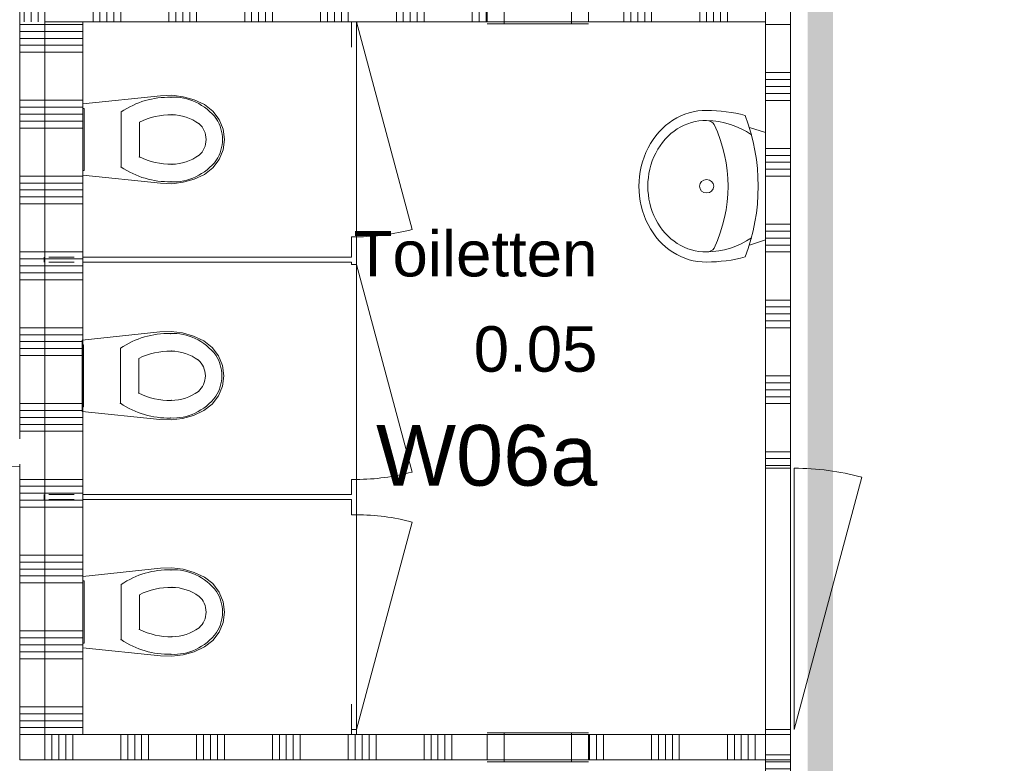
# Model space of a CAD drawing. Header units: millimetres. Extents: x -850 to 154668, y -80411 to 71019.
# Tile 116 of 236: x 5900 to 9795, y 46877 to 49819. Entities that reach past the tile are written whole.
import ezdxf
from ezdxf.enums import TextEntityAlignment as Align

# ---------------------------------------------------------------- set-up
doc = ezdxf.new("R2010")
doc.units = ezdxf.units.MM
doc.header["$MEASUREMENT"] = 0
for name, color, linetype in [('New_# trashcan Laagscheidingslijnen', 7, 'Continuous'), ('New_22 NC Binnenwanden', 7, 'Continuous'), ('New_22 NC Binnenwanden Deuren', 7, 'Continuous'), ('New_22 NC Binnenwanden Doorsnede-arcering', 7, 'Continuous'), ('New_22 NC Binnenwanden Laagscheidingslijnen', 7, 'Continuous'), ('New_22 NC Binnenwanden Ramen', 7, 'Continuous'), ('New_72 Vaste Inrichting', 7, 'Continuous'), ('New_72 Vaste Inrichting Deuren', 7, 'Continuous'), ('New_74 Sanitair', 7, 'Continuous'), ('New_Info Wandafwerking aanduiding', 7, 'Continuous'), ('New_Info Wandafwerking aanduiding Doorsnede-arcering', 7, 'Continuous'), ('New_Z Ruimtefuncties', 7, 'Continuous'), ('New_Z Ruimtefuncties Zone omranding', 7, 'Continuous'), ('New_Z Ruimtefuncties Zone tekst', 7, 'Continuous')]:
    doc.layers.add(name, color=color, linetype=linetype)
doc.styles.add('GENERATED_STYLE_1', font='arial.ttf')
doc.styles.add('GENERATED_STYLE_2', font='arial.ttf')

# ---------------------------------------------------------------- blocks, each defined once
blk = doc.blocks.new('Toilet 22_2')
at = {"layer": 'New_74 Sanitair', "color": 1, "linetype": 'Continuous', "lineweight": 0}
for p, q in [((-141, 0), (-173.3, -306.6)), ((141, 0), (-141, 0)), ((123, 0), (-123, 0)), ((-123, 0), (-123, -5)), ((123, -5), (123, 0)), ((173.3, -306.6), (141, 0)), ((-123, -5), (123, -5)), ((0, -151.4), (-108.9, -151.4)), ((108.9, -151.4), (0, -151.4)), ((0, -223.6), (-68.8, -223.6)), ((68.8, -223.6), (0, -223.6)), ((-173.3, -306.6), (-174.9, -351.8)), ((174.9, -351.8), (173.3, -306.6)), ((-174.9, -351.8), (-169.4, -396.7)), ((169.4, -396.7), (174.9, -351.8)), ((-169.4, -396.7), (-157, -440.3)), ((157, -440.3), (169.4, -396.7)), ((-157, -440.3), (-138, -481.3)), ((62.1, -459.7), (62.1, -459.7)), ((138, -481.3), (157, -440.3)), ((-138, -481.3), (-112.4, -513.9)), ((0, -487.5), (0, -487.5)), ((112.4, -513.9), (138, -481.3)), ((-112.4, -513.9), (-79.4, -538.8)), ((-79.4, -538.8), (-41, -554.6)), ((41, -554.6), (79.4, -538.8)), ((79.4, -538.8), (112.4, -513.9)), ((81.1, -529), (81.1, -529)), ((-41, -554.6), (0, -560)), ((0, -552.4), (0, -552.4)), ((0, -560), (41, -554.6))]:
    blk.add_line(p, q, dxfattribs=at)
for centre, major_axis, start_param, end_param in [((258.1, -339.4), (425.3, 0), 2.612188, 3.165208), ((-258.1, -339.4), (425.3, 0), 6.259569, 6.81259), ((264.5, -347.9), (362.2, 0), 2.738768, 3.154495), ((-264.5, -347.9), (362.2, 0), 6.270283, 6.68601), ((89.5, -360.8), (256.9, 0), 3.085861, 3.98645), ((-89.5, -360.8), (256.9, 0), 5.438328, 6.338917), ((134.9, -351.4), (232.6, 0), 3.144841, 3.702507), ((-134.9, -351.4), (232.6, 0), 5.722271, 6.279937), ((0.8, -419), (78.2, 0), 3.778693, 4.701998), ((-0.8, -419), (78.2, 0), 4.72278, 5.646085), ((0.8, -431.2), (138.5, 0), 4.079884, 4.706528), ((-0.8, -431.2), (138.5, 0), 4.71825, 5.344894)]:
    blk.add_ellipse(centre, major_axis=major_axis, ratio=0.875546, start_param=start_param, end_param=end_param, dxfattribs=at)
for p in [(108.9, -151.4), (68.8, -223.6), (-167, -348.2), (167, -348.2), (-97.7, -352), (97.7, -352), (-62.1, -459.7), (-81.1, -529)]:
    blk.add_point(p, dxfattribs=at)
blk = doc.blocks.new('Wasbak 2 22 KM')
at = {"layer": 'New_74 Sanitair', "color": 1, "linetype": 'Continuous', "lineweight": 0}
for p, q in [((-212.2, 0), (-233.1, -63.4)), ((212.2, 0), (-212.2, 0)), ((212.2, 0), (233.1, -63.4))]:
    blk.add_line(p, q, dxfattribs=at)
for centre, major_axis, ratio, start_param, end_param in [((0, -1041.4), (0, 1013), 0.882121, 5.964482, 6.601889), ((0, -238.1), (0, 294.7), 0.882121, 0.900825, 1.551564), ((0, -238.1), (0, 294.7), 0.882121, 4.731621, 5.38236), ((166.6, -232.4), (0, 528.9), 0.882121, 1.277244, 1.570796), ((-166.6, -232.4), (0, 528.9), 0.882121, 4.712389, 5.005942), ((0, -869.9), (0, 722.5), 0.882121, 5.889409, 6.676962), ((0, -236.8), (300, 0), 0.877396, 3.124925, 6.299853), ((0, -236.8), (260, 0), 0.877396, 3.122361, 6.302417), ((-230, -232.4), (0, 34), 0.882121, 0.507228, 1.570796), ((230, -232.4), (0, 34), 0.882121, 4.712389, 5.775958)]:
    blk.add_ellipse(centre, major_axis=major_axis, ratio=ratio, start_param=start_param, end_param=end_param, dxfattribs=at)
blk.add_ellipse((0, -232.4), major_axis=(0, 28.2), ratio=0.946667, dxfattribs=at)
blk = doc.blocks.new('*X2476')
at = {"layer": 'New_22 NC Binnenwanden Doorsnede-arcering', "color": 254, "linetype": 'Continuous', "lineweight": 0, "true_color": 0xe9ebeb}
for p, q in [((8850, 46909.7), (8915.9, 46909.7)), ((8915.9, 46909.7), (8950, 46909.7)), ((8850, 46882.3), (8915.9, 46882.3)), ((8915.9, 46882.3), (8950, 46882.3)), ((8850, 46854.9), (8915.9, 46854.9)), ((8850, 46827.4), (8915.9, 46827.4)), ((8915.9, 46854.9), (8950, 46854.9)), ((8915.9, 46827.4), (8950, 46827.4)), ((8850, 46800), (8915.9, 46800)), ((8915.9, 46800), (8950, 46800)), ((8850, 46609.7), (8915.9, 46609.7)), ((8915.9, 46609.7), (8950, 46609.7)), ((8850, 46582.3), (8915.9, 46582.3)), ((8850, 46554.9), (8915.9, 46554.9)), ((8915.9, 46582.3), (8950, 46582.3)), ((8915.9, 46554.9), (8950, 46554.9)), ((8850, 46527.4), (8915.9, 46527.4)), ((8915.9, 46527.4), (8950, 46527.4)), ((8850, 46500), (8915.9, 46500)), ((8915.9, 46500), (8950, 46500)), ((8850, 46309.7), (8915.9, 46309.7)), ((8850, 46282.3), (8915.9, 46282.3)), ((8915.9, 46309.7), (8950, 46309.7)), ((8915.9, 46282.3), (8950, 46282.3)), ((8850, 46254.9), (8915.9, 46254.9)), ((8915.9, 46254.9), (8950, 46254.9)), ((8850, 46227.4), (8915.9, 46227.4)), ((8915.9, 46227.4), (8950, 46227.4)), ((8850, 46200), (8915.9, 46200)), ((8915.9, 46200), (8950, 46200)), ((8850, 46009.7), (8915.9, 46009.7)), ((8915.9, 46009.7), (8950, 46009.7)), ((8850, 45982.3), (8915.9, 45982.3)), ((8915.9, 45982.3), (8950, 45982.3)), ((8850, 45954.9), (8915.9, 45954.9)), ((8915.9, 45954.9), (8950, 45954.9)), ((8850, 45927.4), (8915.9, 45927.4)), ((8850, 45900), (8915.9, 45900)), ((8915.9, 45927.4), (8950, 45927.4)), ((8915.9, 45900), (8950, 45900)), ((8850, 45709.7), (8915.9, 45709.7)), ((8915.9, 45709.7), (8950, 45709.7)), ((8850, 45682.3), (8915.9, 45682.3)), ((8850, 45654.9), (8915.9, 45654.9)), ((8915.9, 45682.3), (8950, 45682.3)), ((8915.9, 45654.9), (8950, 45654.9)), ((8850, 45627.4), (8915.9, 45627.4)), ((8915.9, 45627.4), (8950, 45627.4)), ((8850, 45600), (8915.9, 45600)), ((8915.9, 45600), (8950, 45600))]:
    blk.add_line(p, q, dxfattribs=at)
blk = doc.blocks.new('Wall_492_1', base_point=(8850, 46990))
at = {"layer": 'New_22 NC Binnenwanden', "color": 8, "linetype": 'Continuous', "lineweight": 0, "true_color": 0x778488, "flags": 128}
for points in [[(8850, 46990), (8850, 45469)], [(8950, 46990), (8850, 46990)], [(8950, 45469), (8950, 46990)]]:
    blk.add_lwpolyline(points, dxfattribs=at)
at = {"layer": 'New_22 NC Binnenwanden', "color": 8, "lineweight": 0, "true_color": 0x778488}
blk.add_blockref('*X2476', (0, 0), dxfattribs=at)
blk = doc.blocks.new('*X2504')
at = {"layer": 'New_22 NC Binnenwanden Doorsnede-arcering', "color": 254, "linetype": 'Continuous', "lineweight": 0, "true_color": 0xe9ebeb}
for p, q in [((6000, 49810), (6000, 49910)), ((6190.3, 49810), (6190.3, 49910)), ((6217.7, 49810), (6217.7, 49910)), ((6245.1, 49810), (6245.1, 49910)), ((6272.6, 49810), (6272.6, 49910)), ((6300, 49810), (6300, 49910)), ((6490.3, 49810), (6490.3, 49910)), ((6517.7, 49810), (6517.7, 49910)), ((6545.1, 49810), (6545.1, 49910)), ((6572.6, 49810), (6572.6, 49910)), ((6600, 49810), (6600, 49910)), ((6790.3, 49810), (6790.3, 49910)), ((6817.7, 49810), (6817.7, 49910)), ((6845.1, 49810), (6845.1, 49910)), ((6872.6, 49810), (6872.6, 49910)), ((6900, 49810), (6900, 49910)), ((7090.3, 49810), (7090.3, 49910)), ((7117.7, 49810), (7117.7, 49910)), ((7145.1, 49810), (7145.1, 49910)), ((7172.6, 49810), (7172.6, 49910)), ((7200, 49810), (7200, 49910)), ((7390.3, 49810), (7390.3, 49910)), ((7417.7, 49810), (7417.7, 49910)), ((7445.1, 49810), (7445.1, 49910)), ((7472.6, 49810), (7472.6, 49910)), ((7500, 49810), (7500, 49910)), ((7690.3, 49810), (7690.3, 49910)), ((7717.7, 49810), (7717.7, 49910)), ((7745.1, 49810), (7745.1, 49910))]:
    blk.add_line(p, q, dxfattribs=at)
blk = doc.blocks.new('*X2505')
at = {"layer": 'New_22 NC Binnenwanden Doorsnede-arcering', "color": 254, "linetype": 'Continuous', "lineweight": 0, "true_color": 0xe9ebeb}
for p, q in [((8290.3, 49810), (8290.3, 49910)), ((8317.7, 49810), (8317.7, 49910)), ((8345.1, 49810), (8345.1, 49910)), ((8372.6, 49810), (8372.6, 49910)), ((8400, 49810), (8400, 49910)), ((8590.3, 49810), (8590.3, 49910)), ((8617.7, 49810), (8617.7, 49910)), ((8645.1, 49810), (8645.1, 49910)), ((8672.6, 49810), (8672.6, 49910)), ((8700, 49810), (8700, 49910))]:
    blk.add_line(p, q, dxfattribs=at)
blk = doc.blocks.new('*X2506')
at = {"layer": 'New_22 NC Binnenwanden Doorsnede-arcering', "color": 254, "linetype": 'Continuous', "lineweight": 0, "true_color": 0xe9ebeb}
for p, q in [((5917.7, 49892.3), (5917.7, 49910)), ((5945.1, 49864.8), (5945.1, 49910)), ((5972.6, 49837.4), (5972.6, 49910))]:
    blk.add_line(p, q, dxfattribs=at)
blk = doc.blocks.new('R1 22_12')
at = {"layer": 'New_22 NC Binnenwanden Ramen', "color": 1, "linetype": 'Continuous', "lineweight": 0}
for p, q in [((-200, 0), (-133, 0)), ((-133, 0), (-133, -114)), ((-133, 0), (133, 0)), ((133, -114), (133, 0)), ((133, 0), (200, 0)), ((-133, -114), (-200, -114)), ((133, -114), (-133, -114)), ((200, -114), (133, -114))]:
    blk.add_line(p, q, dxfattribs=at)
at = {"layer": 'New_22 NC Binnenwanden Ramen', "color": 9, "linetype": 'Continuous', "lineweight": 0}
for p, q in [((-200, -7), (200, -7)), ((-200, -107), (200, -107))]:
    blk.add_line(p, q, dxfattribs=at)
at = {"layer": 'New_22 NC Binnenwanden Ramen', "color": 7, "linetype": 'Continuous', "lineweight": 0}
for p, q in [((-200, -7), (-200, -107)), ((-200, -7), (-200, -107)), ((200, -7), (200, -107)), ((200, -7), (200, -107))]:
    blk.add_line(p, q, dxfattribs=at)
blk = doc.blocks.new('*X2508')
at = {"layer": 'New_22 NC Binnenwanden Doorsnede-arcering', "color": 254, "linetype": 'Continuous', "lineweight": 0, "true_color": 0xe9ebeb}
for p, q in [((5917.7, 49810), (5917.7, 49892.3)), ((5945.1, 49810), (5945.1, 49864.8)), ((5972.6, 49810), (5972.6, 49837.4))]:
    blk.add_line(p, q, dxfattribs=at)
blk = doc.blocks.new('Wall_498_1', base_point=(6000, 49810))
at = {"layer": 'New_22 NC Binnenwanden', "color": 8, "linetype": 'Continuous', "lineweight": 0, "true_color": 0x778488}
for p, q in [((7750, 49910), (7750, 49810)), ((8150, 49910), (8150, 49810))]:
    blk.add_line(p, q, dxfattribs=at)
at = {"layer": 'New_22 NC Binnenwanden', "color": 8, "linetype": 'Continuous', "lineweight": 0, "true_color": 0x778488, "flags": 128}
for points in [[(7750, 49910), (5900, 49910)], [(5900, 49910), (5900, 49810)], [(8850, 49910), (8150, 49910)], [(8850, 49910), (8850, 49810)], [(6000, 49810), (7750, 49810)], [(8150, 49810), (8850, 49810)]]:
    blk.add_lwpolyline(points, dxfattribs=at)
at = {"layer": 'New_22 NC Binnenwanden', "color": 8, "lineweight": 0, "true_color": 0x778488}
for name in ['*X2506', '*X2504', '*X2505', '*X2508']:
    blk.add_blockref(name, (0, 0), dxfattribs=at)
at = {"layer": 'New_22 NC Binnenwanden Ramen', "color": 1, "linetype": 'Continuous', "lineweight": 0, "xscale": -1, "zscale": 1000}
blk.add_blockref('R1 22_12', (7950, 49917), dxfattribs=at)
blk = doc.blocks.new('*X2511')
at = {"layer": 'New_22 NC Binnenwanden Doorsnede-arcering', "color": 254, "linetype": 'Continuous', "lineweight": 0, "true_color": 0xe9ebeb}
for p, q in [((6000, 46990), (6000, 46890)), ((6027.4, 46990), (6027.4, 46890)), ((6054.9, 46990), (6054.9, 46890)), ((6082.3, 46990), (6082.3, 46890)), ((6109.7, 46990), (6109.7, 46890)), ((6300, 46990), (6300, 46890)), ((6327.4, 46990), (6327.4, 46890)), ((6354.9, 46990), (6354.9, 46890)), ((6382.3, 46990), (6382.3, 46890)), ((6409.7, 46990), (6409.7, 46890)), ((6600, 46990), (6600, 46890)), ((6627.4, 46990), (6627.4, 46890)), ((6654.9, 46990), (6654.9, 46890)), ((6682.3, 46990), (6682.3, 46890)), ((6709.7, 46990), (6709.7, 46890)), ((6900, 46990), (6900, 46890)), ((6927.4, 46990), (6927.4, 46890)), ((6954.9, 46990), (6954.9, 46890)), ((6982.3, 46990), (6982.3, 46890)), ((7009.7, 46990), (7009.7, 46890)), ((7200, 46990), (7200, 46890)), ((7227.4, 46990), (7227.4, 46890)), ((7254.9, 46990), (7254.9, 46890)), ((7282.3, 46990), (7282.3, 46890)), ((7309.7, 46990), (7309.7, 46890)), ((7500, 46990), (7500, 46890)), ((7527.4, 46990), (7527.4, 46890)), ((7554.9, 46990), (7554.9, 46890)), ((7582.3, 46990), (7582.3, 46890)), ((7609.7, 46990), (7609.7, 46890))]:
    blk.add_line(p, q, dxfattribs=at)
blk = doc.blocks.new('*X2512')
at = {"layer": 'New_22 NC Binnenwanden Doorsnede-arcering', "color": 254, "linetype": 'Continuous', "lineweight": 0, "true_color": 0xe9ebeb}
for p, q in [((8154.9, 46990), (8154.9, 46890)), ((8182.3, 46990), (8182.3, 46890)), ((8209.7, 46990), (8209.7, 46890)), ((8400, 46990), (8400, 46890)), ((8427.4, 46990), (8427.4, 46890)), ((8454.9, 46990), (8454.9, 46890)), ((8482.3, 46990), (8482.3, 46890)), ((8509.7, 46990), (8509.7, 46890)), ((8700, 46990), (8700, 46890)), ((8727.4, 46990), (8727.4, 46890)), ((8754.9, 46990), (8754.9, 46890)), ((8782.3, 46990), (8782.3, 46890)), ((8809.7, 46990), (8809.7, 46890))]:
    blk.add_line(p, q, dxfattribs=at)
blk = doc.blocks.new('Wall_499_1', base_point=(8850, 46990))
at = {"layer": 'New_22 NC Binnenwanden', "color": 8, "linetype": 'Continuous', "lineweight": 0, "true_color": 0x778488}
for p, q in [((7750, 46890), (7750, 46990)), ((8150, 46890), (8150, 46990))]:
    blk.add_line(p, q, dxfattribs=at)
at = {"layer": 'New_22 NC Binnenwanden', "color": 8, "linetype": 'Continuous', "lineweight": 0, "true_color": 0x778488, "flags": 128}
for points in [[(5900, 46890), (5900, 46990)], [(7750, 46990), (6000, 46990)], [(8850, 46990), (8150, 46990)], [(5900, 46890), (7750, 46890)], [(8150, 46890), (8850, 46890)]]:
    blk.add_lwpolyline(points, dxfattribs=at)
at = {"layer": 'New_22 NC Binnenwanden Laagscheidingslijnen', "color": 8, "linetype": 'Continuous', "lineweight": 0, "true_color": 0x778488}
blk.add_line((8850, 46990), (8850, 46890), dxfattribs=at)
at = {"layer": 'New_22 NC Binnenwanden', "color": 8, "lineweight": 0, "true_color": 0x778488}
for name in ['*X2511', '*X2512']:
    blk.add_blockref(name, (0, 0), dxfattribs=at)
at = {"layer": 'New_22 NC Binnenwanden Ramen', "color": 1, "linetype": 'Continuous', "lineweight": 0, "zscale": 1000, "rotation": 179.999999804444}
blk.add_blockref('R1 22_12', (7950, 46883), dxfattribs=at)
blk = doc.blocks.new('*X2516')
at = {"layer": 'New_22 NC Binnenwanden Doorsnede-arcering', "color": 254, "linetype": 'Continuous', "lineweight": 0, "true_color": 0xe9ebeb}
for p, q in [((6000, 49800.1), (5900, 49800.1)), ((6000, 49772.6), (5900, 49772.6)), ((6000, 49745.2), (5900, 49745.2)), ((6000, 49717.8), (5900, 49717.8)), ((6000, 49690.3), (5900, 49690.3)), ((6000, 49500.1), (5900, 49500.1)), ((6000, 49472.6), (5900, 49472.6)), ((6000, 49445.2), (5900, 49445.2)), ((6000, 49417.8), (5900, 49417.8)), ((6000, 49390.3), (5900, 49390.3)), ((6000, 49200.1), (5900, 49200.1)), ((6000, 49172.6), (5900, 49172.6)), ((6000, 49145.2), (5900, 49145.2)), ((6000, 49117.8), (5900, 49117.8)), ((6000, 49090.3), (5900, 49090.3)), ((6000, 48900.1), (5900, 48900.1)), ((6000, 48872.6), (5900, 48872.6)), ((6000, 48845.2), (5900, 48845.2)), ((6000, 48817.8), (5900, 48817.8)), ((6000, 48790.3), (5900, 48790.3)), ((6000, 48600.1), (5900, 48600.1)), ((6000, 48572.6), (5900, 48572.6)), ((6000, 48545.2), (5900, 48545.2)), ((6000, 48517.8), (5900, 48517.8)), ((6000, 48490.3), (5900, 48490.3)), ((6000, 48300.1), (5900, 48300.1)), ((6000, 48272.6), (5900, 48272.6)), ((6000, 48245.2), (5900, 48245.2)), ((6000, 48217.8), (5900, 48217.8)), ((6000, 48190.3), (5900, 48190.3)), ((6000, 48000.1), (5900, 48000.1)), ((6000, 47972.6), (5900, 47972.6)), ((6000, 47945.2), (5900, 47945.2)), ((6000, 47917.8), (5900, 47917.8)), ((6000, 47890.3), (5900, 47890.3)), ((6000, 47700.1), (5900, 47700.1)), ((6000, 47672.6), (5900, 47672.6)), ((6000, 47645.2), (5900, 47645.2)), ((6000, 47617.8), (5900, 47617.8)), ((6000, 47590.3), (5900, 47590.3)), ((6000, 47400.1), (5900, 47400.1)), ((6000, 47372.6), (5900, 47372.6)), ((6000, 47345.2), (5900, 47345.2)), ((6000, 47317.8), (5900, 47317.8)), ((6000, 47290.3), (5900, 47290.3)), ((6000, 47100.1), (5900, 47100.1)), ((6000, 47072.6), (5900, 47072.6)), ((6000, 47045.2), (5900, 47045.2)), ((6000, 47017.8), (5900, 47017.8)), ((6000, 46990.3), (5900, 46990.3))]:
    blk.add_line(p, q, dxfattribs=at)
blk = doc.blocks.new('Wall_500_1', base_point=(6000, 46990))
at = {"layer": 'New_22 NC Binnenwanden', "color": 8, "linetype": 'Continuous', "lineweight": 0, "true_color": 0x778488, "flags": 128}
for points in [[(5900, 49810), (5900, 48160)], [(6000, 46990), (6000, 49810)], [(5900, 48060), (5900, 46990)]]:
    blk.add_lwpolyline(points, dxfattribs=at)
at = {"layer": 'New_22 NC Binnenwanden', "color": 8, "lineweight": 0, "true_color": 0x778488}
blk.add_blockref('*X2516', (0, 0), dxfattribs=at)
blk = doc.blocks.new('*X2608')
at = {"layer": 'New_22 NC Binnenwanden Doorsnede-arcering', "color": 254, "linetype": 'Continuous', "lineweight": 0, "true_color": 0xe9ebeb}
for p, q in [((6062.3, 49800.1), (6000, 49800.1)), ((6150, 49800.1), (6062.3, 49800.1)), ((6062.3, 49772.6), (6000, 49772.6)), ((6062.3, 49745.2), (6000, 49745.2)), ((6150, 49772.6), (6062.3, 49772.6)), ((6150, 49745.2), (6062.3, 49745.2)), ((6062.3, 49717.8), (6000, 49717.8)), ((6150, 49717.8), (6062.3, 49717.8)), ((6062.3, 49690.3), (6000, 49690.3)), ((6150, 49690.3), (6062.3, 49690.3)), ((6062.3, 49500.1), (6000, 49500.1)), ((6062.3, 49472.6), (6000, 49472.6)), ((6150, 49500.1), (6062.3, 49500.1)), ((6150, 49472.6), (6062.3, 49472.6)), ((6062.3, 49445.2), (6000, 49445.2)), ((6150, 49445.2), (6062.3, 49445.2)), ((6062.3, 49417.8), (6000, 49417.8)), ((6150, 49417.8), (6062.3, 49417.8)), ((6062.3, 49390.3), (6000, 49390.3)), ((6150, 49390.3), (6062.3, 49390.3)), ((6062.3, 49200.1), (6000, 49200.1)), ((6150, 49200.1), (6062.3, 49200.1)), ((6062.3, 49172.6), (6000, 49172.6)), ((6150, 49172.6), (6062.3, 49172.6)), ((6062.3, 49145.2), (6000, 49145.2)), ((6150, 49145.2), (6062.3, 49145.2)), ((6062.3, 49117.8), (6000, 49117.8)), ((6062.3, 49090.3), (6000, 49090.3)), ((6150, 49117.8), (6062.3, 49117.8)), ((6150, 49090.3), (6062.3, 49090.3)), ((6062.3, 48900.1), (6000, 48900.1)), ((6150, 48900.1), (6062.3, 48900.1)), ((6062.3, 48872.6), (6000, 48872.6)), ((6150, 48872.6), (6062.3, 48872.6)), ((6062.3, 48845.2), (6000, 48845.2)), ((6062.3, 48817.8), (6000, 48817.8)), ((6150, 48845.2), (6062.3, 48845.2)), ((6150, 48817.8), (6062.3, 48817.8)), ((6062.3, 48790.3), (6000, 48790.3)), ((6150, 48790.3), (6062.3, 48790.3)), ((6062.3, 48600.1), (6000, 48600.1)), ((6150, 48600.1), (6062.3, 48600.1)), ((6062.3, 48572.6), (6000, 48572.6)), ((6062.3, 48545.2), (6000, 48545.2)), ((6150, 48572.6), (6062.3, 48572.6)), ((6150, 48545.2), (6062.3, 48545.2)), ((6062.3, 48517.8), (6000, 48517.8)), ((6150, 48517.8), (6062.3, 48517.8)), ((6062.3, 48490.3), (6000, 48490.3)), ((6150, 48490.3), (6062.3, 48490.3)), ((6062.3, 48300.1), (6000, 48300.1)), ((6062.3, 48272.6), (6000, 48272.6)), ((6150, 48300.1), (6062.3, 48300.1)), ((6150, 48272.6), (6062.3, 48272.6)), ((6062.3, 48245.2), (6000, 48245.2)), ((6150, 48245.2), (6062.3, 48245.2)), ((6062.3, 48217.8), (6000, 48217.8)), ((6062.3, 48190.3), (6000, 48190.3)), ((6150, 48217.8), (6062.3, 48217.8)), ((6150, 48190.3), (6062.3, 48190.3)), ((6062.3, 48000.1), (6000, 48000.1)), ((6150, 48000.1), (6062.3, 48000.1)), ((6062.3, 47972.6), (6000, 47972.6)), ((6150, 47972.6), (6062.3, 47972.6)), ((6062.3, 47945.2), (6000, 47945.2)), ((6062.3, 47917.8), (6000, 47917.8)), ((6150, 47945.2), (6062.3, 47945.2)), ((6150, 47917.8), (6062.3, 47917.8)), ((6062.3, 47890.3), (6000, 47890.3)), ((6150, 47890.3), (6062.3, 47890.3)), ((6062.3, 47700.1), (6000, 47700.1)), ((6150, 47700.1), (6062.3, 47700.1)), ((6062.3, 47672.6), (6000, 47672.6)), ((6062.3, 47645.2), (6000, 47645.2)), ((6150, 47672.6), (6062.3, 47672.6)), ((6150, 47645.2), (6062.3, 47645.2)), ((6062.3, 47617.8), (6000, 47617.8)), ((6150, 47617.8), (6062.3, 47617.8)), ((6062.3, 47590.3), (6000, 47590.3)), ((6150, 47590.3), (6062.3, 47590.3)), ((6062.3, 47400.1), (6000, 47400.1)), ((6062.3, 47372.6), (6000, 47372.6)), ((6150, 47400.1), (6062.3, 47400.1)), ((6150, 47372.6), (6062.3, 47372.6)), ((6062.3, 47345.2), (6000, 47345.2)), ((6150, 47345.2), (6062.3, 47345.2)), ((6062.3, 47317.8), (6000, 47317.8)), ((6150, 47317.8), (6062.3, 47317.8)), ((6062.3, 47290.3), (6000, 47290.3)), ((6150, 47290.3), (6062.3, 47290.3)), ((6062.3, 47100.1), (6000, 47100.1)), ((6150, 47100.1), (6062.3, 47100.1)), ((6062.3, 47072.6), (6000, 47072.6)), ((6150, 47072.6), (6062.3, 47072.6)), ((6062.3, 47045.2), (6000, 47045.2)), ((6150, 47045.2), (6062.3, 47045.2)), ((6062.3, 47017.8), (6000, 47017.8)), ((6062.3, 46990.3), (6000, 46990.3)), ((6150, 47017.8), (6062.3, 47017.8)), ((6150, 46990.3), (6062.3, 46990.3))]:
    blk.add_line(p, q, dxfattribs=at)
blk = doc.blocks.new('Wall_523_1', base_point=(6150, 49810))
at = {"layer": 'New_22 NC Binnenwanden', "color": 8, "linetype": 'Continuous', "lineweight": 0, "true_color": 0x778488, "flags": 128}
for points in [[(6000, 49810), (6000, 46990)], [(6150, 49810), (6000, 49810)], [(6150, 46990), (6150, 49810)], [(6000, 46990), (6150, 46990)]]:
    blk.add_lwpolyline(points, dxfattribs=at)
at = {"layer": 'New_22 NC Binnenwanden', "color": 8, "lineweight": 0, "true_color": 0x778488}
blk.add_blockref('*X2608', (0, 0), dxfattribs=at)
blk = doc.blocks.new('Wall_593_1', base_point=(8850, 61710))
at = {"layer": 'New_22 NC Binnenwanden', "color": 8, "linetype": 'Continuous', "lineweight": 0, "true_color": 0x778488, "flags": 128}
for points in [[(8850, 51376.2), (8850, 49800)], [(8950, 49800), (8950, 51376.2)], [(8950, 49800), (8850, 49800)]]:
    blk.add_lwpolyline(points, dxfattribs=at)
blk = doc.blocks.new('*X2888')
at = {"layer": 'New_22 NC Binnenwanden Doorsnede-arcering', "color": 254, "linetype": 'Continuous', "lineweight": 0, "true_color": 0xe9ebeb}
blk.add_line((8930.3, 46909.6), (8950, 46909.6), dxfattribs=at)
blk = doc.blocks.new('*X2889')
at = {"layer": 'New_22 NC Binnenwanden Doorsnede-arcering', "color": 254, "linetype": 'Continuous', "lineweight": 0, "true_color": 0xe9ebeb}
for p, q in [((8850, 49799.9), (8916.5, 49799.9)), ((8916.5, 49799.9), (8950, 49799.9)), ((8850, 49609.6), (8916.5, 49609.6)), ((8916.5, 49609.6), (8950, 49609.6)), ((8850, 49582.2), (8916.5, 49582.2)), ((8850, 49554.8), (8916.5, 49554.8)), ((8916.5, 49582.2), (8950, 49582.2)), ((8916.5, 49554.8), (8950, 49554.8)), ((8850, 49527.3), (8916.5, 49527.3)), ((8916.5, 49527.3), (8950, 49527.3)), ((8850, 49499.9), (8916.5, 49499.9)), ((8916.5, 49499.9), (8950, 49499.9)), ((8850, 49309.6), (8916.5, 49309.6)), ((8850, 49282.2), (8916.5, 49282.2)), ((8916.5, 49309.6), (8950, 49309.6)), ((8916.5, 49282.2), (8950, 49282.2)), ((8850, 49254.8), (8916.5, 49254.8)), ((8916.5, 49254.8), (8950, 49254.8)), ((8850, 49227.3), (8916.5, 49227.3)), ((8850, 49199.9), (8916.5, 49199.9)), ((8916.5, 49227.3), (8950, 49227.3)), ((8916.5, 49199.9), (8950, 49199.9)), ((8850, 49009.6), (8916.5, 49009.6)), ((8916.5, 49009.6), (8950, 49009.6)), ((8850, 48982.2), (8916.5, 48982.2)), ((8916.5, 48982.2), (8950, 48982.2)), ((8850, 48954.8), (8916.5, 48954.8)), ((8850, 48927.3), (8916.5, 48927.3)), ((8916.5, 48954.8), (8950, 48954.8)), ((8916.5, 48927.3), (8950, 48927.3)), ((8850, 48899.9), (8916.5, 48899.9)), ((8916.5, 48899.9), (8950, 48899.9)), ((8850, 48709.6), (8916.5, 48709.6)), ((8916.5, 48709.6), (8950, 48709.6)), ((8850, 48682.2), (8916.5, 48682.2)), ((8850, 48654.8), (8916.5, 48654.8)), ((8916.5, 48682.2), (8950, 48682.2)), ((8916.5, 48654.8), (8950, 48654.8)), ((8850, 48627.3), (8916.5, 48627.3)), ((8916.5, 48627.3), (8950, 48627.3)), ((8850, 48599.9), (8916.5, 48599.9)), ((8916.5, 48599.9), (8950, 48599.9)), ((8850, 48409.6), (8916.5, 48409.6)), ((8850, 48382.2), (8916.5, 48382.2)), ((8916.5, 48409.6), (8950, 48409.6)), ((8916.5, 48382.2), (8950, 48382.2)), ((8850, 48354.8), (8916.5, 48354.8)), ((8916.5, 48354.8), (8950, 48354.8)), ((8850, 48327.3), (8916.5, 48327.3)), ((8916.5, 48327.3), (8950, 48327.3)), ((8850, 48299.9), (8916.5, 48299.9)), ((8916.5, 48299.9), (8950, 48299.9)), ((8850, 48109.6), (8916.5, 48109.6)), ((8916.5, 48109.6), (8950, 48109.6)), ((8850, 48082.2), (8916.5, 48082.2)), ((8916.5, 48082.2), (8950, 48082.2)), ((8850, 48054.8), (8916.5, 48054.8)), ((8916.5, 48054.8), (8950, 48054.8))]:
    blk.add_line(p, q, dxfattribs=at)
blk = doc.blocks.new('D1 22_3')
at = {"layer": 'New_22 NC Binnenwanden Deuren', "color": 1, "linetype": 'Continuous', "lineweight": 0}
for q in [(-481.8, 267.6), (-517, 0)]:
    blk.add_line((517, 0), q, dxfattribs=at)
at = {"layer": 'New_22 NC Binnenwanden Deuren', "color": 7, "linetype": 'Continuous', "lineweight": 0}
for p, q in [((-517, -114), (-517, -14)), ((-517, -114), (-517, -14)), ((517, -114), (517, -14)), ((517, -114), (517, -14))]:
    blk.add_line(p, q, dxfattribs=at)
at = {"layer": 'New_22 NC Binnenwanden Deuren', "color": 1, "linetype": 'Continuous', "lineweight": 0}
blk.add_arc((517, 0), 1034, 165, 180, dxfattribs=at)
blk = doc.blocks.new('*X2891')
at = {"layer": 'New_22 NC Binnenwanden Doorsnede-arcering', "color": 254, "linetype": 'Continuous', "lineweight": 0, "true_color": 0xe9ebeb}
for p, q in [((8850, 46909.6), (8916.5, 46909.6)), ((8916.5, 46909.6), (8930.3, 46909.6))]:
    blk.add_line(p, q, dxfattribs=at)
blk = doc.blocks.new('Wall_597_1', base_point=(8850, 49800))
at = {"layer": 'New_22 NC Binnenwanden', "color": 8, "linetype": 'Continuous', "lineweight": 0, "true_color": 0x778488}
for p, q in [((8850, 48044), (8950, 48044)), ((8850, 47010), (8950, 47010))]:
    blk.add_line(p, q, dxfattribs=at)
at = {"layer": 'New_22 NC Binnenwanden', "color": 8, "linetype": 'Continuous', "lineweight": 0, "true_color": 0x778488, "flags": 128}
for points in [[(8850, 49800), (8850, 48044)], [(8950, 49800), (8850, 49800)], [(8950, 48044), (8950, 49800)], [(8850, 47010), (8850, 46990)], [(8950, 46890), (8950, 47010)], [(8950, 46890), (8850, 46890)]]:
    blk.add_lwpolyline(points, dxfattribs=at)
at = {"layer": 'New_22 NC Binnenwanden Laagscheidingslijnen', "color": 8, "linetype": 'Continuous', "lineweight": 0, "true_color": 0x778488}
blk.add_line((8850, 46990), (8850, 46890), dxfattribs=at)
at = {"layer": 'New_22 NC Binnenwanden', "color": 8, "lineweight": 0, "true_color": 0x778488}
for name in ['*X2889', '*X2891', '*X2888']:
    blk.add_blockref(name, (0, 0), dxfattribs=at)
at = {"layer": 'New_22 NC Binnenwanden Deuren', "color": 1, "linetype": 'Continuous', "lineweight": 0, "zscale": 1000, "rotation": 269.9993650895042}
blk.add_blockref('D1 22_3', (8964, 47527), dxfattribs=at)
blk = doc.blocks.new('D1 22_13')
at = {"layer": 'New_72 Vaste Inrichting Deuren', "color": 1, "linetype": 'Continuous', "lineweight": 0}
for q in [(-396, 220), (-425, 0)]:
    blk.add_line((425, 0), q, dxfattribs=at)
at = {"layer": 'New_72 Vaste Inrichting Deuren', "color": 9, "linetype": 'Continuous', "lineweight": 0}
for p, q in [((-425, 0), (-425, -20)), ((-425, 0), (-425, -20)), ((425, 0), (425, -20)), ((425, 0), (425, -20))]:
    blk.add_line(p, q, dxfattribs=at)
at = {"layer": 'New_72 Vaste Inrichting Deuren', "color": 1, "linetype": 'Continuous', "lineweight": 0}
blk.add_arc((425, 0), 850, 165, 180, dxfattribs=at)
blk = doc.blocks.new('Wall_604_1', base_point=(7222.3, 46990))
at = {"layer": 'New_# trashcan Laagscheidingslijnen', "color": 9, "linetype": 'Continuous', "lineweight": 0}
for p, q in [((7212.4, 49810.7), (7212.4, 49710.7)), ((7232.4, 49710.7), (7232.4, 49810.7)), ((7212.3, 47110), (7212.3, 47010)), ((7232.3, 47010), (7232.3, 47110))]:
    blk.add_line(p, q, dxfattribs=at)
at = {"layer": 'New_72 Vaste Inrichting', "color": 9, "linetype": 'Continuous', "lineweight": 0}
for p, q in [((7232.4, 49810), (7212.4, 49810)), ((7232.3, 48960), (7212.3, 48960)), ((7232.3, 48850), (7212.3, 48850)), ((7232.3, 48000), (7212.3, 48000)), ((7232.3, 47859.9), (7212.3, 47859.9)), ((7232.3, 47009.9), (7212.3, 47009.9))]:
    blk.add_line(p, q, dxfattribs=at)
at = {"layer": 'New_72 Vaste Inrichting', "color": 9, "linetype": 'Continuous', "lineweight": 0, "flags": 128}
for points in [[(7212.3, 48960), (7212.3, 48880)], [(7232.3, 48850), (7232.3, 48960)], [(7212.3, 48860), (7212.3, 48850)], [(7212.3, 48000), (7212.3, 47940)], [(7232.3, 47859.9), (7232.3, 48000)], [(7212.3, 47920), (7212.3, 47859.9)], [(7212.3, 47009.9), (7212.3, 46990)], [(7212.3, 46990), (7232.3, 46990)], [(7232.3, 46990), (7232.3, 47009.9)]]:
    blk.add_lwpolyline(points, dxfattribs=at)
at = {"layer": 'New_72 Vaste Inrichting Deuren', "color": 1, "linetype": 'Continuous', "lineweight": 0, "xscale": -1, "zscale": 1000, "rotation": 269.9983996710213}
for p in [(7232.3, 49385), (7232.3, 48425)]:
    blk.add_blockref('D1 22_13', p, dxfattribs=at)
at = {"layer": 'New_72 Vaste Inrichting Deuren', "color": 1, "linetype": 'Continuous', "lineweight": 0, "zscale": 1000, "rotation": 269.9983996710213}
blk.add_blockref('D1 22_13', (7232.3, 47434.9), dxfattribs=at)
blk = doc.blocks.new('Wall_605_1', base_point=(7222.3, 47930))
at = {"layer": 'New_# trashcan Laagscheidingslijnen', "color": 9, "linetype": 'Continuous', "lineweight": 0}
for p, q in [((6115, 47940), (6015, 47940)), ((6015, 47920), (6115, 47920))]:
    blk.add_line(p, q, dxfattribs=at)
at = {"layer": 'New_72 Vaste Inrichting', "color": 9, "linetype": 'Continuous', "lineweight": 0}
blk.add_line((6150, 47920), (6150, 47940), dxfattribs=at)
at = {"layer": 'New_72 Vaste Inrichting', "color": 9, "linetype": 'Continuous', "lineweight": 0, "flags": 128}
for points in [[(5997.3, 47940), (5997.3, 47920)], [(7212.3, 47940), (6150, 47940)], [(6150, 47920), (7212.3, 47920)]]:
    blk.add_lwpolyline(points, dxfattribs=at)
blk = doc.blocks.new('Wall_606_1', base_point=(7222.3, 48870))
at = {"layer": 'New_# trashcan Laagscheidingslijnen', "color": 9, "linetype": 'Continuous', "lineweight": 0}
for p, q in [((6115, 48880), (6015, 48880)), ((6015, 48860), (6115, 48860))]:
    blk.add_line(p, q, dxfattribs=at)
at = {"layer": 'New_72 Vaste Inrichting', "color": 9, "linetype": 'Continuous', "lineweight": 0}
blk.add_line((6150, 48860), (6150, 48880), dxfattribs=at)
at = {"layer": 'New_72 Vaste Inrichting', "color": 9, "linetype": 'Continuous', "lineweight": 0, "flags": 128}
for points in [[(5997.3, 48880), (5997.3, 48860)], [(7212.3, 48880), (6150, 48880)], [(6150, 48860), (7212.3, 48860)]]:
    blk.add_lwpolyline(points, dxfattribs=at)
blk = doc.blocks.new('Toiletten_0.05_11_1', base_point=(7726.6, 48458.7))
at = {"layer": 'New_Z Ruimtefuncties Zone tekst', "color": 2, "lineweight": 0}
for tag, height, style, p in [('DUMMY_938', 180, 'GENERATED_STYLE_1', (8185.7, 49024.4)), ('ROOM_NAME', 180, 'GENERATED_STYLE_1', (8185.7, 48983.2)), ('DUMMY_939', 180, 'GENERATED_STYLE_1', (8185.7, 48647.2)), ('ROOM_NUMBER', 180, 'GENERATED_STYLE_1', (8185.7, 48606.1)), ('stWallCovering', 240, 'GENERATED_STYLE_2', (8185.7, 48215.2))]:
    blk.add_attdef(tag, text='', height=height, dxfattribs=dict(at, style=style)).set_placement(p, align=Align.TOP_RIGHT)
at = {"layer": 'New_Z Ruimtefuncties Zone tekst', "color": 2, "lineweight": 0, "style": 'GENERATED_STYLE_2'}
blk.add_attdef('DUMMY_940', text='', height=240, dxfattribs=at).set_placement((7267.4, 48270.1), align=Align.TOP_LEFT)
blk = doc.blocks.new('Wall_737_1', base_point=(9017.5, 67660))
at = {"layer": 'New_Info Wandafwerking aanduiding Doorsnede-arcering', "linetype": 'Continuous', "lineweight": 0}
blk.add_hatch(color=1, dxfattribs=at).paths.add_polyline_path([(9117.5, 26150), (9117.5, 67660), (9017.5, 67660), (9017.5, 26150)])

msp = doc.modelspace()

# ---------------------------------------------------------------- linework, layer by layer
at = {"layer": 'New_Z Ruimtefuncties Zone omranding', "color": 41, "linetype": 'Continuous', "lineweight": 0, "true_color": 0xffeeaa, "flags": 128}
msp.add_lwpolyline([(16850.1, 46110), (16850, 48060), (16141.4, 48060), (16141.4, 52855), (16140, 52855), (16140, 60815), (16750.7, 60815), (17050.7, 60815), (18850, 60815), (18850, 62509.9), (10650, 62510), (10650, 67660), (8947.9, 67660), (8947.9, 64530), (8947.9, 61710), (8950, 61710), (8950, 49810), (8950, 46990), (8950, 41110)], dxfattribs=at)
at = {"layer": 'New_Z Ruimtefuncties Zone omranding', "color": 41, "linetype": 'Continuous', "lineweight": 0, "true_color": 0xffd5aa, "flags": 128}
msp.add_lwpolyline([(8850, 49810), (6000, 49810), (6000, 46990), (8850, 46990)], close=True, dxfattribs=at)
at = {"layer": 'New_Z Ruimtefuncties Zone omranding', "color": 231, "linetype": 'Continuous', "lineweight": 0, "true_color": 0xf9acba, "flags": 128}
msp.add_lwpolyline([(0, 43033.3), (0, 41185), (0, 41110), (8850, 41110), (8850, 41185), (8850, 46085), (8850, 46890), (5900, 46890), (5900, 48050), (2900, 48060), (2900, 48660), (0, 48660), (0, 45835)], close=True, dxfattribs=at)

# ---------------------------------------------------------------- block references
at = {"layer": 'New_22 NC Binnenwanden', "color": 8, "lineweight": 0, "true_color": 0x778488}
for name, p in [('Wall_593_1', (8850, 61710)), ('Wall_498_1', (6000, 49810)), ('Wall_500_1', (6000, 46990)), ('Wall_523_1', (6150, 49810)), ('Wall_597_1', (8850, 49800)), ('Wall_499_1', (8850, 46990)), ('Wall_492_1', (8850, 46990))]:
    msp.add_blockref(name, p, dxfattribs=at)
at = {"layer": 'New_72 Vaste Inrichting', "color": 1, "lineweight": 0}
for name, p in [('Wall_604_1', (7222.3, 46990)), ('Wall_606_1', (7222.3, 48870)), ('Wall_605_1', (7222.3, 47930))]:
    msp.add_blockref(name, p, dxfattribs=at)
at = {"layer": 'New_74 Sanitair', "color": 1, "linetype": 'Continuous', "lineweight": 0, "xscale": -1, "zscale": 1000, "rotation": 89.99838823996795}
for p in [(6150, 49345), (6147.3, 48410), (6150, 47475)]:
    msp.add_blockref('Toilet 22_2', p, dxfattribs=at)
at = {"layer": 'New_74 Sanitair', "color": 1, "linetype": 'Continuous', "lineweight": 0, "zscale": 1000, "rotation": 269.9983882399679}
msp.add_blockref('Wasbak 2 22 KM', (8850.1, 49160), dxfattribs=at)
at = {"layer": 'New_Info Wandafwerking aanduiding', "color": 1, "lineweight": 0}
msp.add_blockref('Wall_737_1', (9017.5, 67660), dxfattribs=at)
at = {"layer": 'New_Z Ruimtefuncties', "color": 2, "linetype": 'Continuous', "lineweight": 0}
msp.add_blockref('Toiletten_0.05_11_1', (7726.6, 48458.7), dxfattribs=at).add_auto_attribs({'ROOM_NAME': 'Toiletten', 'ROOM_NUMBER': '0.05', 'stWallCovering': 'W06a'})

doc.saveas('drawing.dxf')
